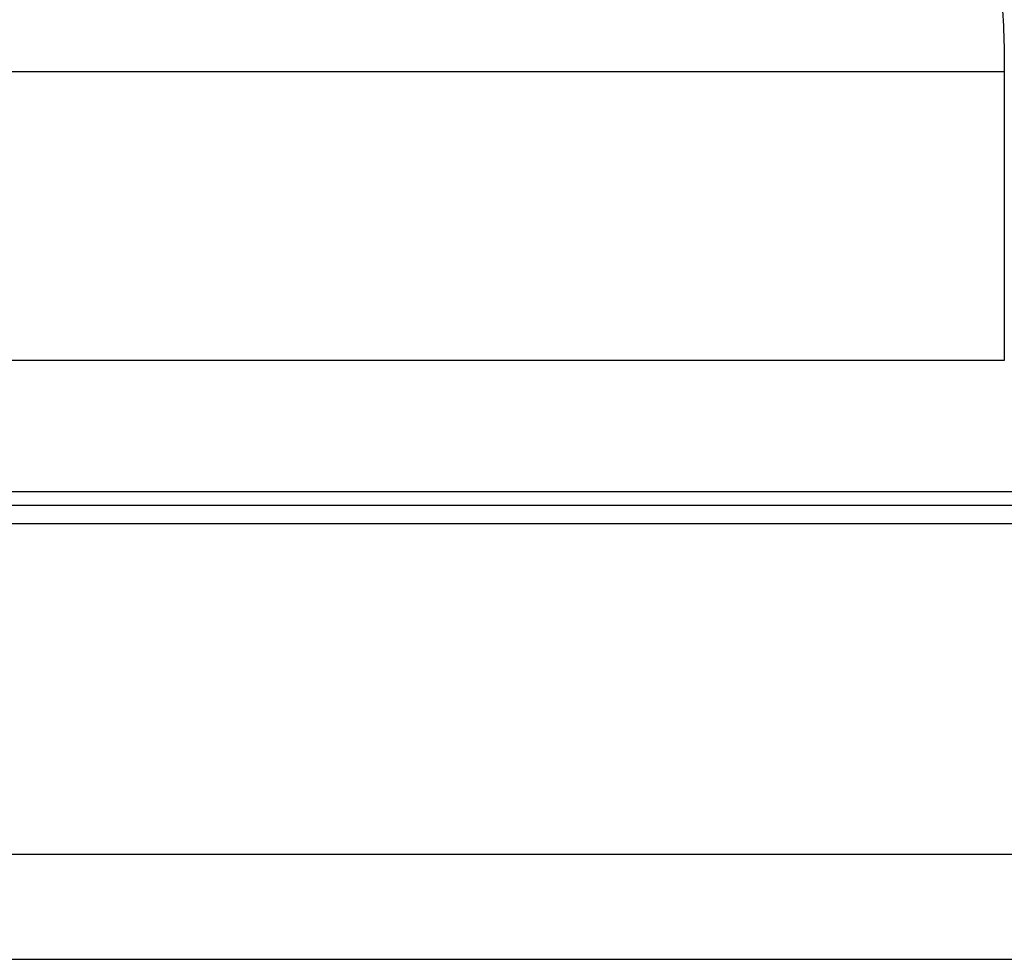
# Model space of a CAD drawing. Header units: millimetres. Extents: x 15 to 559, y 152 to 343.
# Tile 43 of 49: x 451 to 470, y 178 to 195. Entities that reach past the tile are written whole.
import ezdxf

# ---------------------------------------------------------------- set-up
doc = ezdxf.new("R2010")
doc.units = ezdxf.units.MM
doc.header["$LTSCALE"] = 0.15
doc.layers.add('2', color=7, linetype='CONTINUOUS', true_color=0xffffff)
doc.layers.add('OUT', color=3, linetype='CONTINUOUS')

msp = doc.modelspace()

# ---------------------------------------------------------------- linework, layer by layer
at = {"layer": '2', "color": 0, "linetype": 'Continuous'}
for p, q in [((312.921, 186.18), (559.179, 186.18)), ((313.142, 185.827), (559.179, 185.827)), ((314.783, 179.534), (559.179, 179.534)), ((259.179, 177.534), (559.179, 177.534))]:
    msp.add_line(p, q, dxfattribs=at)
at = {"layer": 'OUT', "color": 0}
for p, q in [((398.179, 194.434), (470.179, 194.434)), ((470.179, 194.434), (470.179, 188.934)), ((470.179, 188.934), (398.179, 188.934)), ((504.179, 186.434), (364.179, 186.434))]:
    msp.add_line(p, q, dxfattribs=at)
msp.add_open_spline([(465.7, 216.904), (465.74, 216.058), (465.835, 215.2), (466.103, 213.46), (466.275, 212.578), (466.674, 210.785), (466.902, 209.873), (467.389, 208.031), (467.647, 207.105), (468.171, 205.24), (468.437, 204.3), (468.951, 202.402), (469.199, 201.444), (469.638, 199.499), (469.829, 198.512), (470.033, 197.001), (470.087, 196.491), (470.16, 195.464), (470.179, 194.949), (470.179, 194.434)], degree=3, knots=[0, 0, 0, 0, 0.125, 0.125, 0.25, 0.25, 0.375, 0.375, 0.5, 0.5, 0.625, 0.625, 0.75, 0.75, 0.875, 0.875, 0.9375, 0.9375, 1, 1, 1, 1], dxfattribs=at)

doc.saveas('drawing.dxf')
